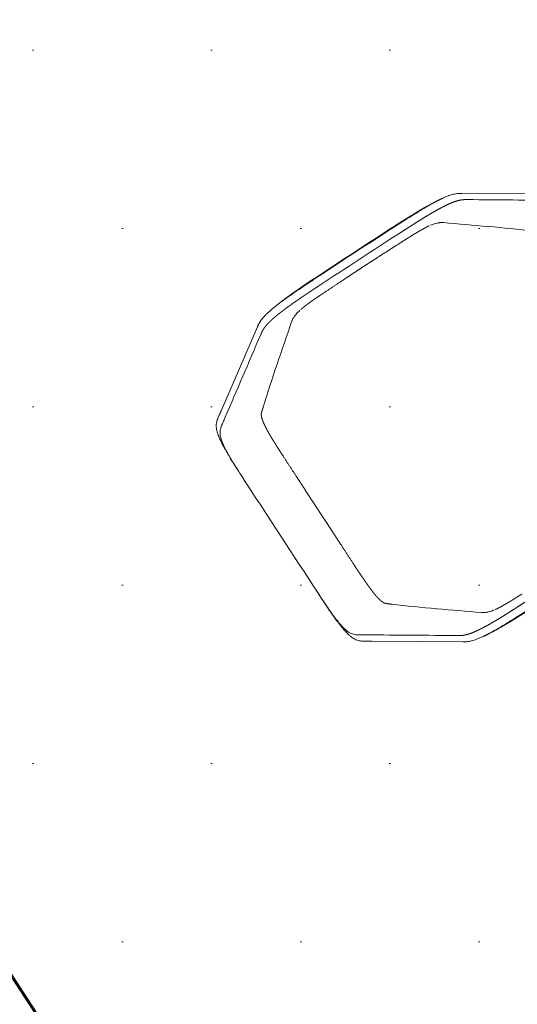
# Model space of a CAD drawing. Header units: metres. Extents: x 7480610 to 7484249, y 5635545 to 5637635.
# Tile 24 of 53: x 7480660.606 to 7480661.304, y 5637431.413 to 5637432.793. Entities that reach past the tile are written whole.
import ezdxf

# ---------------------------------------------------------------- set-up
doc = ezdxf.new("R2010")
doc.units = ezdxf.units.M
doc.header["$MEASUREMENT"] = 0
for name, color, linetype in [('_x-ref_mapa', 7, 'Continuous'), ('A_chodnik', 190, 'Continuous'), ('PFU-01 - Plan sytuacyjny Horn - x-ref architektura - 2024.12.04$0$A_chodnik', 190, 'Continuous'), ('PFU-01 - Plan sytuacyjny Horn - x-ref architektura - 2024.12.04$0$A_mała architektura', 140, 'Continuous')]:
    doc.layers.add(name, color=color, linetype=linetype)
doc.layers.add('dr_proj_wyp chodnik', color=40, linetype='Continuous', lineweight=20)
doc.layers.add('dr_wymiar', color=4, linetype='Continuous', lineweight=35)
doc.styles.add('WYMIARY', font='ROMANS.shx', dxfattribs={"width": 0.6})
doc.dimstyles.new('dr 1-500', dxfattribs={"dimscale": 5, "dimtxt": 0.2, "dimasz": 0.15, "dimexe": 0.1, "dimexo": 0.1, "dimgap": 0.05, "dimtad": 1, "dimzin": 12, "dimdsep": 46, "dimtxsty": 'WYMIARY', "dimcen": 0.15, "dimclre": 256, "dimaunit": 2, "dimadec": 3, "dimazin": 0, "dimtfac": 1, "dimtmove": 0, "dimatfit": 3, "dimfxl": 10, "dimtolj": 1, "dimtzin": 0, "dimarcsym": 0})

# ---------------------------------------------------------------- blocks, each defined once
blk = doc.blocks.new('*D5')
at = {"layer": 'Defpoints', "color": 0, "lineweight": 70, "transparency": 16777216}
for p in [(7480661.4084, 5637435.1599), (7480670.7242, 5637420.9396), (7480670.7264, 5637420.941)]:
    blk.add_point(p, dxfattribs=at)
at = {"layer": 'dr_wymiar', "lineweight": -2, "transparency": 16777216}
for p, q in [((7480660.9902, 5637434.8858), (7480660.988, 5637434.8844)), ((7480670.3082, 5637420.6669), (7480670.306, 5637420.6655))]:
    blk.add_line(p, q, dxfattribs=at)
at = {"layer": 'dr_wymiar', "color": 0, "lineweight": -2, "transparency": 16777216}
blk.add_line((7480661.8173, 5637434.5311), (7480670.3131, 5637421.5669), dxfattribs=at)
at = {"layer": 'dr_wymiar', "color": 0, "lineweight": 70, "transparency": 16777216}
for points in [[(7480661.9219, 5637434.5996), (7480661.7128, 5637434.4626), (7480661.4062, 5637435.1584)], [(7480670.4176, 5637421.6354), (7480670.2085, 5637421.4983), (7480670.7242, 5637420.9396)]]:
    blk.add_solid(points, dxfattribs=at)
at = {"layer": 'dr_wymiar', "color": 0, "transparency": 16777216, "insert": (7480666.6925, 5637428.4601), "char_height": 1, "attachment_point": 5, "rotation": 303.2377, "style": 'WYMIARY'}
blk.add_mtext('\\A1;17', dxfattribs=at)
blk = doc.blocks.new('PFU-01 - Plan sytuacyjny Horn - x-ref architektura - 2024.12.04$0$Stojak na rowery')
at = {"lineweight": 20}
for p, q in [((26.8, 470.6, -77.7), (132.8, 540.7, -77.7)), ((132.8, 540.7, -77.7), (132.8, 540.7, -77.7)), ((131.1, 529.3, -77.7), (131.1, 529.3, -77.7)), ((177.1, 520.7, -77.7), (177, 520.7, -77.7)), ((26.8, 470.6, -77.7), (26.8, 470.6, -77.7)), ((25, 458.8, -77.7), (25, 458.8, -77.7)), ((70, 435, -77.7), (70.1, 435.1, -77.7)), ((0, 366.8, -77.7), (0, 368.2, -77.7)), ((0, 241.8, -77.7), (0, 312.5, -77.7)), ((64, 241.8, -77.7), (64, 312.5, -77.7)), ((0, 187.5, -77.7), (0, 186.1, -77.7)), ((70, 119.2, -77.7), (70.1, 119.2, -77.7)), ((25, 95.5, -77.7), (25, 95.5, -77.7)), ((26.8, 83.7, -77.7), (132.8, 13.6, -77.7)), ((26.8, 83.7, -77.7), (26.8, 83.7, -77.7)), ((581.2, 83.7, -77.7), (475.2, 13.6, -77.7)), ((177.1, 33.6, -77.7), (177, 33.6, -77.7)), ((430.9, 33.6, -77.7), (431, 33.6, -77.7)), ((131.1, 25, -77.7), (131.1, 25, -77.7)), ((476.9, 25, -77.7), (476.9, 25, -77.7)), ((132.8, 13.6, -77.7), (132.8, 13.6, -77.7)), ((236.1, 12.5, -77.7), (236.1, 12.5, -77.7)), ((236.1, 1.1, -77.7), (236.1, 1.1, -77.7)), ((371.9, 12.5, -77.7), (371.9, 12.5, -77.7)), ((371.9, 1.1, -77.7), (371.9, 1.1, -77.7)), ((475.2, 13.6, -77.7), (475.2, 13.6, -77.7))]:
    blk.add_line(p, q, dxfattribs=at)
for centre, radius, start, end in [((-22128.4, 33903, -77.7), 40116, 303.52049, 303.70232), ((205.6, 466.8, -77.7), 61.7, 97.7461, 100.8475), ((-15282, 20234.8, -77.7), 25052.5, 307.95775, 308.10208), ((1724.6, -1549.6, -77.7), 2584.2, 128.1779, 129.5827), ((1724.6, 2103.9, -77.7), 2584.2, 230.4173, 231.8221), ((-1116.6, 2103.9, -77.7), 2584.2, 308.1779, 309.5827), ((-22127.5, -33347.4, -77.7), 40114.3, 56.29768, 56.47951), ((22736.4, -33348.8, -77.7), 40116, 123.52049, 123.70232), ((-15282, -19680.5, -77.7), 25052.5, 51.89792, 52.04225), ((15890, -19680.5, -77.7), 25052.5, 127.95775, 128.10208), ((205.6, 87.5, -77.7), 61.7, 259.1525, 262.2539), ((402.4, 87.5, -77.7), 61.7, 277.7461, 280.8475), ((304, 13920.8, -77.7), 13908.5, 269.72033, 270.27967), ((304, 12710.9, -77.7), 12710, 269.69397, 270.30603)]:
    blk.add_arc(centre, radius, start, end, dxfattribs=at)
at = {"lineweight": 20, "extrusion": (0, 0, -1)}
blk.add_arc((-304, 8658.4, 77.7), 8658.4, 269.55545, 270.44455, dxfattribs=at)
at = {"lineweight": 20}
for points, knots in [([(132.8, 540.7, -77.7), (133.2, 540.9, -77.7), (133.8, 541.3, -77.7), (134.9, 542.1, -77.7), (136.1, 542.8, -77.7), (137.5, 543.6, -77.7), (139.4, 544.6, -77.7), (141.9, 545.7, -77.7), (145.3, 546.9, -77.7), (149.1, 547.9, -77.7), (153.4, 548.9, -77.7), (158.3, 549.7, -77.7), (163.7, 550.4, -77.7), (169.8, 551.1, -77.7), (176.5, 551.6, -77.7), (184.1, 552.1, -77.7), (192.2, 552.4, -77.7), (201.1, 552.7, -77.7), (211.1, 552.9, -77.7), (220.3, 553, -77.7), (228.9, 553.1, -77.7), (233.6, 553.1, -77.7), (236.1, 553.1, -77.7)], [0, 0, 0, 0, 1.332406, 2.232796, 3.884311, 5.505356, 7.042955, 10.314606, 13.810056, 17.674547, 22.168236, 27.039187, 32.515989, 38.531911, 45.415734, 52.849938, 61.181947, 69.796857, 79.605854, 91.073375, 97.610253, 105.198207, 105.198207, 105.198207, 105.198207]), ([(194, 527.3, -77.7), (193, 527.1, -77.7), (191.1, 526.7, -77.7), (188.4, 526, -77.7), (185.9, 525.3, -77.7), (183.7, 524.5, -77.7), (181.8, 523.7, -77.7), (180.1, 522.8, -77.7), (178.6, 521.8, -77.7), (177.6, 521.1, -77.7), (177.1, 520.7, -77.7)], [0, 0, 0, 0, 3.04378, 5.854198, 8.431849, 10.764125, 12.814141, 14.681011, 16.434184, 18.417372, 18.417372, 18.417372, 18.417372]), ([(26.8, 470.6, -77.7), (26.3, 470.3, -77.7), (25.4, 469.7, -77.7), (24.1, 468.8, -77.7), (22.3, 467.7, -77.7), (20.5, 466.5, -77.7), (18.1, 465, -77.7), (15.8, 463.4, -77.7), (13.2, 461.3, -77.7), (10.8, 459, -77.7), (8.7, 456.4, -77.7), (7, 453.3, -77.7), (5.5, 449.7, -77.7), (4.5, 446.3, -77.7), (3.7, 443.2, -77.7), (3, 439.4, -77.7), (2.2, 434.1, -77.7), (1.6, 428.3, -77.7), (1.2, 423.1, -77.7), (0.8, 417.1, -77.7), (0.4, 408.8, -77.7), (0.2, 397.6, -77.7), (0, 383.9, -77.7), (0, 373.9, -77.7), (0, 368.2, -77.7)], [0, 0, 0, 0, 1.702016, 3.301906, 4.796607, 8.111506, 9.74608, 13.215252, 16.669808, 19.725564, 23.107631, 26.596111, 30.427024, 34.706117, 37.263525, 40.030538, 46.253669, 53.463375, 57.510835, 61.883068, 71.397763, 82.517512, 95.564014, 112.5043, 112.5043, 112.5043, 112.5043]), ([(0, 312.5, -77.7), (0, 328.6, -77.7), (0, 345.8, -77.7), (0, 366.3, -77.7), (0, 374.9, -77.7), (0.1, 385.6, -77.7), (0.2, 396.4, -77.7), (0.6, 406.2, -77.7), (1, 415.2, -77.7), (1.6, 421.9, -77.7), (2.2, 426.5, -77.7), (2.7, 429.7, -77.7), (3.2, 432.6, -77.7), (3.9, 435.2, -77.7), (4.5, 437.5, -77.7), (5.4, 440.3, -77.7), (6.8, 443.4, -77.7), (8.8, 446.6, -77.7), (11.1, 449.2, -77.7), (13.7, 451.4, -77.7), (16.1, 453, -77.7), (18.4, 454.5, -77.7), (20.2, 455.6, -77.7), (22.1, 456.8, -77.7), (23.3, 457.6, -77.7), (24.3, 458.3, -77.7), (24.9, 458.7, -77.7), (25, 458.8, -77.7)], [0, 0, 0, 0, 48.169918, 51.58869, 61.688977, 73.812511, 83.70556, 94.245123, 103.195469, 110.776267, 114.218901, 117.343482, 120.383621, 122.975446, 125.466602, 127.665532, 131.808027, 135.564936, 138.795382, 142.308293, 145.733372, 147.36682, 150.643805, 152.204291, 153.845108, 155.144056, 155.806289, 155.806289, 155.806289, 155.806289]), ([(0, 241.8, -77.7), (0, 225.7, -77.7), (0, 208.5, -77.7), (0, 188, -77.7), (0, 179.4, -77.7), (0.1, 168.7, -77.7), (0.2, 157.9, -77.7), (0.6, 148.1, -77.7), (1, 139.1, -77.7), (1.6, 132.4, -77.7), (2.2, 127.7, -77.7), (2.7, 124.6, -77.7), (3.2, 121.7, -77.7), (3.9, 119.1, -77.7), (4.5, 116.7, -77.7), (5.4, 113.9, -77.7), (6.8, 110.8, -77.7), (8.8, 107.7, -77.7), (11.1, 105.1, -77.7), (13.7, 102.9, -77.7), (16.1, 101.3, -77.7), (18.4, 99.8, -77.7), (20.2, 98.6, -77.7), (22.1, 97.5, -77.7), (23.3, 96.6, -77.7), (24.3, 96, -77.7), (24.9, 95.6, -77.7), (25, 95.5, -77.7)], [0, 0, 0, 0, 48.169918, 51.58869, 61.688977, 73.812511, 83.70556, 94.245123, 103.195469, 110.776267, 114.218901, 117.343482, 120.38362, 122.975446, 125.466602, 127.665532, 131.808027, 135.564936, 138.795382, 142.308293, 145.733372, 147.36682, 150.643805, 152.204291, 153.845108, 155.144056, 155.806289, 155.806289, 155.806289, 155.806289]), ([(26.8, 83.7, -77.7), (26.3, 84, -77.7), (25.4, 84.6, -77.7), (24.1, 85.4, -77.7), (22.3, 86.6, -77.7), (20.5, 87.8, -77.7), (18.1, 89.3, -77.7), (15.8, 90.9, -77.7), (13.2, 93, -77.7), (10.8, 95.3, -77.7), (8.7, 97.9, -77.7), (7, 101, -77.7), (5.5, 104.6, -77.7), (4.5, 108, -77.7), (3.7, 111.1, -77.7), (3, 114.9, -77.7), (2.2, 120.2, -77.7), (1.6, 126, -77.7), (1.2, 131.2, -77.7), (0.8, 137.2, -77.7), (0.4, 145.5, -77.7), (0.2, 156.7, -77.7), (0, 170.4, -77.7), (0, 180.4, -77.7), (0, 186.1, -77.7)], [0, 0, 0, 0, 1.702016, 3.301906, 4.796607, 8.111506, 9.74608, 13.215252, 16.669808, 19.725564, 23.107631, 26.596111, 30.427024, 34.706117, 37.263525, 40.030538, 46.253669, 53.463375, 57.510835, 61.883068, 71.397763, 82.517512, 95.564014, 112.5043, 112.5043, 112.5043, 112.5043]), ([(194, 26.9, -77.7), (193, 27.1, -77.7), (191.1, 27.6, -77.7), (188.4, 28.2, -77.7), (185.9, 29, -77.7), (183.7, 29.8, -77.7), (181.8, 30.6, -77.7), (180.1, 31.4, -77.7), (178.6, 32.4, -77.7), (177.6, 33.2, -77.7), (177.1, 33.6, -77.7)], [0, 0, 0, 0, 3.04378, 5.854198, 8.431849, 10.764125, 12.814141, 14.681011, 16.434184, 18.417372, 18.417372, 18.417372, 18.417372]), ([(414, 26.9, -77.7), (415, 27.1, -77.7), (416.9, 27.6, -77.7), (419.6, 28.2, -77.7), (422.1, 29, -77.7), (424.3, 29.8, -77.7), (426.2, 30.6, -77.7), (427.9, 31.4, -77.7), (429.4, 32.4, -77.7), (430.4, 33.2, -77.7), (430.9, 33.6, -77.7)], [0, 0, 0, 0, 3.04378, 5.854198, 8.431849, 10.764125, 12.814141, 14.681011, 16.434184, 18.417372, 18.417372, 18.417372, 18.417372]), ([(236.1, 1.1, -77.7), (233.6, 1.1, -77.7), (228.9, 1.2, -77.7), (220.3, 1.2, -77.7), (211.1, 1.4, -77.7), (201.1, 1.6, -77.7), (192.2, 1.8, -77.7), (184.1, 2.2, -77.7), (176.5, 2.7, -77.7), (169.8, 3.2, -77.7), (163.7, 3.8, -77.7), (158.3, 4.6, -77.7), (153.4, 5.4, -77.7), (149.1, 6.3, -77.7), (145.3, 7.4, -77.7), (141.9, 8.6, -77.7), (139.4, 9.7, -77.7), (137.5, 10.7, -77.7), (136.1, 11.5, -77.7), (134.9, 12.2, -77.7), (133.8, 12.9, -77.7), (133.2, 13.3, -77.7), (132.8, 13.6, -77.7)], [0, 0, 0, 0, 7.587955, 14.124832, 25.592353, 35.401351, 44.01626, 52.348269, 59.782473, 66.666296, 72.682218, 78.15902, 83.029971, 87.52366, 91.388151, 94.883601, 98.155252, 99.692852, 101.313897, 102.965411, 103.865801, 105.198207, 105.198207, 105.198207, 105.198207]), ([(475.2, 13.6, -77.7), (474.8, 13.3, -77.7), (474.2, 12.9, -77.7), (473.1, 12.2, -77.7), (471.9, 11.5, -77.7), (470.5, 10.7, -77.7), (468.6, 9.7, -77.7), (466.1, 8.6, -77.7), (462.7, 7.4, -77.7), (458.9, 6.3, -77.7), (454.6, 5.4, -77.7), (449.7, 4.6, -77.7), (444.3, 3.8, -77.7), (438.2, 3.2, -77.7), (431.5, 2.7, -77.7), (423.9, 2.2, -77.7), (415.8, 1.8, -77.7), (406.9, 1.6, -77.7), (396.9, 1.4, -77.7), (387.7, 1.2, -77.7), (379.1, 1.2, -77.7), (374.4, 1.1, -77.7), (371.9, 1.1, -77.7)], [0, 0, 0, 0, 1.332407, 2.232796, 3.884311, 5.505356, 7.042955, 10.314606, 13.810056, 17.674547, 22.168236, 27.039187, 32.515989, 38.531911, 45.415734, 52.849938, 61.181947, 69.796857, 79.605854, 91.073375, 97.610252, 105.198207, 105.198207, 105.198207, 105.198207])]:
    blk.add_open_spline(points, degree=3, knots=knots, dxfattribs=at)
for points, weights, degree, knots in [([(160.3, 550, -77.7), (164.4, 550.6, -77.7), (168.6, 551, -77.7), (171.6, 551.3, -77.7), (174.6, 551.6, -77.7), (180.8, 552.2, -77.7), (187, 552.5, -77.7), (190.2, 552.7, -77.7), (193.3, 552.9, -77.7), (199.6, 553.2, -77.7), (205.9, 553.4, -77.7), (212.1, 553.6, -77.7), (218.4, 553.7, -77.7), (218.6, 553.7, -77.7), (218.9, 553.7, -77.7), (227.9, 553.9, -77.7), (236.8, 554, -77.7)], [1, 0.999878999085, 1, 0.999957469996, 1, 0.999891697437, 1, 0.999983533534, 1, 0.999961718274, 1, 0.999983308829, 1, 1, 1, 0.999989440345, 1], 2, [0, 0, 0, 8.417077, 8.417077, 14.444267, 14.444267, 26.865813, 26.865813, 33.167809, 33.167809, 45.774738, 45.774738, 58.262313, 58.262313, 58.780964, 58.780964, 76.709899, 76.709899, 76.709899]), ([(236.1, 541.8, -77.7), (229.2, 541.7, -77.7), (222.3, 541.7, -77.7), (220, 541.7, -77.7), (217.7, 541.7, -77.7), (213.2, 541.6, -77.7), (208.6, 541.5, -77.7), (204.1, 541.4, -77.7), (199.6, 541.4, -77.7), (195.1, 541.2, -77.7), (190.7, 541.1, -77.7), (188.5, 541, -77.7), (186.4, 540.9, -77.7), (182.2, 540.7, -77.7), (178, 540.5, -77.7), (174.1, 540.2, -77.7), (170.3, 539.9, -77.7), (166.8, 539.6, -77.7), (163.3, 539.2, -77.7), (161.7, 539, -77.7), (160.1, 538.8, -77.7), (158.7, 538.6, -77.7), (157.2, 538.4, -77.7), (155.9, 538.2, -77.7), (154.5, 538, -77.7), (152.1, 537.6, -77.7), (149.8, 537.1, -77.7), (147.8, 536.6, -77.7), (145.8, 536.1, -77.7), (145.4, 536, -77.7), (144.9, 535.9, -77.7), (144.2, 535.6, -77.7), (143.5, 535.4, -77.7), (143, 535.3, -77.7), (142.5, 535.1, -77.7), (142.1, 535, -77.7), (141.8, 534.8, -77.7), (141.4, 534.7, -77.7), (141.1, 534.6, -77.7), (140.6, 534.4, -77.7), (140.2, 534.2, -77.7), (139.6, 534, -77.7), (139.1, 533.8, -77.7), (138.8, 533.7, -77.7), (138.5, 533.5, -77.7), (138, 533.3, -77.7), (137.4, 533, -77.7), (136.9, 532.7, -77.7), (136.3, 532.5, -77.7), (135.9, 532.2, -77.7), (135.4, 531.9, -77.7), (134.9, 531.7, -77.7), (134.4, 531.4, -77.7), (134, 531.1, -77.7), (133.6, 530.9, -77.7), (132.7, 530.3, -77.7), (131.9, 529.8, -77.7), (131.5, 529.5, -77.7), (131.1, 529.3, -77.7)], [1, 1, 1, 0.999999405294, 1, 1, 1, 1, 1, 0.999982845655, 1, 0.999993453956, 1, 0.99996057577, 1, 0.999933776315, 1, 0.999894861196, 1, 0.999964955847, 1, 1, 1, 0.999948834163, 1, 0.999737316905, 1, 0.999651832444, 1, 1, 1, 1, 1, 1, 1, 1, 1, 1, 1, 1, 1, 1, 1, 1, 1, 1, 1, 1, 1, 1, 1, 1, 1, 0.999946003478, 1, 1, 1, 1, 1], 2, [0, 0, 0, 13.767122, 13.767122, 18.351869, 18.351869, 27.487463, 27.487463, 36.53623, 36.53623, 45.412227, 45.412227, 49.744737, 49.744737, 58.09609, 58.09609, 65.865662, 65.865662, 72.873049, 72.873049, 76.053964, 76.053964, 79.011092, 79.011092, 81.746691, 81.746691, 86.586327, 86.586327, 90.671512, 90.671512, 91.570336, 91.570336, 93.058675, 93.058675, 94.125342, 94.125342, 94.890913, 94.890913, 95.656483, 95.656483, 96.606004, 96.606004, 97.739099, 97.739099, 98.4011, 98.4011, 99.642252, 99.642252, 100.812139, 100.812139, 101.925395, 101.925395, 102.991343, 102.991343, 104.017543, 104.017543, 105.99868, 105.99868, 106.932046, 106.932046, 106.932046]), ([(238.8, 529.8, -77.7), (237.1, 529.8, -77.7), (235.4, 529.8, -77.7), (233.7, 529.8, -77.7), (232, 529.7, -77.7), (230.3, 529.7, -77.7), (228.6, 529.7, -77.7), (227, 529.7, -77.7), (225.3, 529.6, -77.7), (223.6, 529.6, -77.7), (222, 529.6, -77.7), (220.3, 529.5, -77.7), (218.7, 529.5, -77.7), (217.1, 529.4, -77.7), (215.5, 529.3, -77.7), (214, 529.3, -77.7), (212.4, 529.2, -77.7), (210.9, 529.1, -77.7), (209.4, 529, -77.7), (208, 528.9, -77.7), (206.6, 528.8, -77.7), (205.2, 528.7, -77.7), (203.9, 528.6, -77.7), (202.7, 528.5, -77.7), (201.5, 528.4, -77.7), (200.3, 528.3, -77.7), (199.2, 528.1, -77.7), (198.3, 528, -77.7), (197.3, 527.9, -77.7)], [1, 0.999998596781, 1, 0.999999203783, 1, 0.999998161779, 1, 0.999996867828, 1, 0.999995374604, 1, 0.999993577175, 1, 1, 1, 1, 1, 0.99998559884, 1, 0.999981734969, 1, 0.999976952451, 1, 0.999971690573, 1, 0.999965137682, 1, 1, 1], 2, [0, 0, 0, 3.401982, 3.401982, 6.796693, 6.796693, 10.172096, 10.172096, 13.522485, 13.522485, 16.837392, 16.837392, 20.102801, 20.102801, 23.304268, 23.304268, 26.4112, 26.4112, 29.405527, 29.405527, 32.257599, 32.257599, 34.934006, 34.934006, 37.403247, 37.403247, 39.627528, 39.627528, 41.570191, 41.570191, 41.570191]), ([(70.1, 435.1, -77.7), (70.1, 435.1, -77.7), (70.2, 435.2, -77.7), (70.4, 435.4, -77.7), (70.6, 435.6, -77.7), (70.7, 435.7, -77.7), (70.8, 435.8, -77.7), (70.9, 436, -77.7), (71.1, 436.1, -77.7), (71.2, 436.2, -77.7), (71.4, 436.3, -77.7), (71.4, 436.4, -77.7), (71.5, 436.4, -77.7), (71.6, 436.5, -77.7), (71.7, 436.6, -77.7), (72.7, 437.6, -77.7), (73.8, 438.5, -77.7), (74.1, 438.7, -77.7), (74.4, 438.9, -77.7), (74.6, 439.2, -77.7), (74.9, 439.4, -77.7), (75.8, 440.1, -77.7), (76.7, 440.9, -77.7), (76.9, 441.1, -77.7), (77.1, 441.2, -77.7), (77.6, 441.6, -77.7), (78.1, 442.1, -77.7), (78.1, 442.1, -77.7), (78.1, 442.1, -77.7)], [1, 1, 1, 1, 1, 0.999972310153, 1, 0.999977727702, 1, 0.999982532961, 1, 1, 1, 1, 1, 0.99988294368, 1, 1, 1, 1, 1, 1, 1, 1, 1, 1, 1, 1, 1], 2, [0, 0, 0, 0.104707, 0.104707, 0.7325, 0.7325, 1.035555, 1.035555, 1.38486, 1.38486, 1.779445, 1.779445, 1.919882, 1.919882, 2.217892, 2.217892, 5.050706, 5.050706, 5.73801, 5.73801, 6.461765, 6.461765, 8.786843, 8.786843, 9.300093, 9.300093, 10.633862, 10.633862, 10.633867, 10.633867, 10.633867]), ([(70.2, 435.2, -77.7), (69.7, 434.4, -77.7), (69.4, 433.5, -77.7), (68.9, 432.4, -77.7), (68.5, 431.2, -77.7), (68, 430, -77.7), (67.7, 428.7, -77.7), (67.4, 427.5, -77.7), (67.1, 426.2, -77.7), (66.9, 425.5, -77.7), (66.8, 424.7, -77.7), (66.5, 423.1, -77.7), (66.2, 421.5, -77.7), (66.1, 420.6, -77.7), (66, 419.7, -77.7), (65.8, 418.7, -77.7), (65.7, 417.7, -77.7), (65.6, 416.7, -77.7), (65.5, 415.7, -77.7), (65.3, 413.4, -77.7), (65.1, 411.2, -77.7), (64.9, 408.8, -77.7), (64.8, 406.3, -77.7), (64.7, 405.1, -77.7), (64.6, 403.8, -77.7), (64.5, 400.6, -77.7), (64.4, 397.5, -77.7), (64.3, 393.7, -77.7), (64.2, 389.9, -77.7), (64.2, 388.8, -77.7), (64.1, 387.8, -77.7), (64.1, 386.9, -77.7), (64.1, 386, -77.7), (64.1, 382.1, -77.7), (64, 378.2, -77.7), (64, 374.4, -77.7), (64, 370.5, -77.7), (64, 353.4, -77.7), (64, 336.3, -77.7), (64, 336, -77.7), (64, 335.7, -77.7), (64, 324.1, -77.7), (64, 312.5, -77.7)], [1, 0.999258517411, 1, 0.999153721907, 1, 0.999462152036, 1, 0.999678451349, 1, 0.999934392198, 1, 0.99979088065, 1, 0.999959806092, 1, 1, 1, 0.999972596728, 1, 0.999919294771, 1, 0.999950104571, 1, 0.999991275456, 1, 0.999967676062, 1, 0.999977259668, 1, 0.999999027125, 1, 0.999999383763, 1, 1, 1, 1, 1, 1, 1, 1, 1, 1, 1], 2, [0, 0, 0, 1.854979, 1.854979, 4.311538, 4.311538, 6.8963, 6.8963, 9.541358, 9.541358, 11.020921, 11.020921, 14.326733, 14.326733, 16.161, 16.161, 18.117386, 18.117386, 20.193224, 20.193224, 24.680677, 24.680677, 29.540788, 29.540788, 32.0796, 32.0796, 38.402821, 38.402821, 46.023352, 46.023352, 48.070682, 48.070682, 49.881882, 49.881882, 57.638791, 57.638791, 65.409398, 65.409398, 99.542969, 99.542969, 100.229606, 100.229606, 123.388665, 123.388665, 123.388665]), ([(70.2, 119.1, -77.7), (69.7, 119.9, -77.7), (69.4, 120.8, -77.7), (68.9, 121.9, -77.7), (68.5, 123.1, -77.7), (68, 124.3, -77.7), (67.7, 125.5, -77.7), (67.4, 126.8, -77.7), (67.1, 128.1, -77.7), (66.9, 128.8, -77.7), (66.8, 129.5, -77.7), (66.5, 131.2, -77.7), (66.2, 132.8, -77.7), (66.1, 133.7, -77.7), (66, 134.6, -77.7), (65.8, 135.6, -77.7), (65.7, 136.6, -77.7), (65.6, 137.6, -77.7), (65.5, 138.6, -77.7), (65.3, 140.9, -77.7), (65.1, 143.1, -77.7), (64.9, 145.5, -77.7), (64.8, 147.9, -77.7), (64.7, 149.2, -77.7), (64.6, 150.5, -77.7), (64.5, 153.6, -77.7), (64.4, 156.8, -77.7), (64.3, 160.6, -77.7), (64.2, 164.4, -77.7), (64.2, 165.4, -77.7), (64.1, 166.5, -77.7), (64.1, 167.4, -77.7), (64.1, 168.3, -77.7), (64.1, 172.2, -77.7), (64, 176, -77.7), (64, 179.9, -77.7), (64, 183.8, -77.7), (64, 200.9, -77.7), (64, 217.9, -77.7), (64, 218.3, -77.7), (64, 218.6, -77.7), (64, 230.2, -77.7), (64, 241.8, -77.7)], [1, 0.999258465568, 1, 0.999153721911, 1, 0.999462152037, 1, 0.999678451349, 1, 0.999934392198, 1, 0.99979088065, 1, 0.999959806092, 1, 1, 1, 0.999972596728, 1, 0.999919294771, 1, 0.999950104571, 1, 0.999991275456, 1, 0.999967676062, 1, 0.999977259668, 1, 0.999999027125, 1, 0.999999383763, 1, 1, 1, 1, 1, 1, 1, 1, 1, 1, 1], 2, [0, 0, 0, 1.855039, 1.855039, 4.311598, 4.311598, 6.896361, 6.896361, 9.541419, 9.541419, 11.020981, 11.020981, 14.326794, 14.326794, 16.16106, 16.16106, 18.117446, 18.117446, 20.193284, 20.193284, 24.680737, 24.680737, 29.540848, 29.540848, 32.079661, 32.079661, 38.402882, 38.402882, 46.023412, 46.023412, 48.070743, 48.070743, 49.881942, 49.881942, 57.638851, 57.638851, 65.409459, 65.409459, 99.543029, 99.543029, 100.229666, 100.229666, 123.388726, 123.388726, 123.388726]), ([(70.1, 119.2, -77.7), (70.1, 119.1, -77.7), (70.2, 119.1, -77.7), (70.2, 119, -77.7), (70.3, 119, -77.7), (70.3, 118.9, -77.7), (70.4, 118.8, -77.7), (70.5, 118.7, -77.7), (70.6, 118.7, -77.7), (70.7, 118.5, -77.7), (70.8, 118.4, -77.7), (70.9, 118.3, -77.7), (71.1, 118.2, -77.7), (71.2, 118.1, -77.7), (71.4, 117.9, -77.7), (71.4, 117.9, -77.7), (71.5, 117.8, -77.7), (71.7, 117.6, -77.7), (72, 117.3, -77.7), (72.2, 117.1, -77.7), (72.4, 117, -77.7), (72.6, 116.8, -77.7), (72.9, 116.6, -77.7), (74.8, 115, -77.7), (76.7, 113.4, -77.7), (76.9, 113.2, -77.7), (77.1, 113.1, -77.7), (77.6, 112.6, -77.7), (78.1, 112.2, -77.7)], [1, 1, 1, 0.999949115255, 1, 0.999954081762, 1, 0.999961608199, 1, 0.999968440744, 1, 0.999974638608, 1, 0.999980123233, 1, 1, 1, 1, 1, 0.999992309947, 1, 0.999994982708, 1, 1, 1, 1, 1, 1, 1], 2, [0, 0, 0, 0.104707, 0.104707, 0.2621, 0.2621, 0.477336, 0.477336, 0.732578, 0.732578, 1.035634, 1.035634, 1.384939, 1.384939, 1.779524, 1.779524, 1.919961, 1.919961, 2.699552, 2.699552, 3.224387, 3.224387, 3.791341, 3.791341, 8.786897, 8.786897, 9.300146, 9.300146, 10.599853, 10.599853, 10.599853]), ([(131.1, 25, -77.7), (131.4, 24.8, -77.7), (131.6, 24.6, -77.7), (131.9, 24.5, -77.7), (132.2, 24.3, -77.7), (132.5, 24.1, -77.7), (132.7, 23.9, -77.7), (132.8, 23.9, -77.7), (132.9, 23.8, -77.7), (133, 23.7, -77.7), (133.2, 23.6, -77.7), (133.4, 23.5, -77.7), (133.6, 23.4, -77.7), (133.9, 23.2, -77.7), (134.2, 23, -77.7), (134.4, 22.9, -77.7), (134.7, 22.7, -77.7), (134.9, 22.6, -77.7), (135.1, 22.5, -77.7), (135.2, 22.4, -77.7), (135.3, 22.4, -77.7), (135.4, 22.3, -77.7), (135.7, 22.1, -77.7), (136, 22, -77.7), (136.3, 21.8, -77.7), (136.7, 21.6, -77.7), (137, 21.4, -77.7), (137.4, 21.3, -77.7), (137.4, 21.3, -77.7), (137.4, 21.3, -77.7), (137.4, 21.3, -77.7), (137.8, 21.1, -77.7), (138.1, 20.9, -77.7), (138.5, 20.7, -77.7), (138.9, 20.6, -77.7), (139.3, 20.4, -77.7), (139.7, 20.2, -77.7), (139.9, 20.2, -77.7), (140, 20.1, -77.7), (140.2, 20, -77.7), (140.5, 19.9, -77.7), (140.8, 19.8, -77.7), (141.1, 19.7, -77.7), (141.5, 19.5, -77.7), (142, 19.3, -77.7), (142.5, 19.2, -77.7), (142.8, 19.1, -77.7), (143.2, 19, -77.7), (143.5, 18.9, -77.7), (143.7, 18.8, -77.7), (143.9, 18.7, -77.7), (144.1, 18.7, -77.7), (144.6, 18.5, -77.7), (145.2, 18.3, -77.7), (145.8, 18.2, -77.7), (146.4, 18, -77.7), (147, 17.9, -77.7), (147.6, 17.7, -77.7), (147.6, 17.7, -77.7), (147.7, 17.7, -77.7), (147.7, 17.7, -77.7), (148.4, 17.5, -77.7), (149.1, 17.4, -77.7), (149.8, 17.2, -77.7), (150.5, 17, -77.7), (151.3, 16.9, -77.7), (152, 16.7, -77.7), (152.2, 16.7, -77.7), (152.5, 16.7, -77.7), (152.7, 16.6, -77.7), (153.3, 16.5, -77.7), (153.9, 16.4, -77.7), (154.5, 16.3, -77.7), (155.4, 16.1, -77.7), (156.3, 16, -77.7), (157.2, 15.8, -77.7), (157.8, 15.8, -77.7), (158.3, 15.7, -77.7), (158.8, 15.6, -77.7), (159.3, 15.6, -77.7), (159.7, 15.5, -77.7), (160.1, 15.4, -77.7), (161.2, 15.3, -77.7), (162.2, 15.2, -77.7), (163.3, 15.1, -77.7), (164.3, 14.9, -77.7), (165.2, 14.8, -77.7), (166.2, 14.7, -77.7), (166.4, 14.7, -77.7), (166.5, 14.7, -77.7), (166.7, 14.7, -77.7), (167.9, 14.6, -77.7), (169.1, 14.5, -77.7), (170.3, 14.4, -77.7), (171.5, 14.3, -77.7), (172.8, 14.2, -77.7), (174.1, 14.1, -77.7), (174.3, 14.1, -77.7), (174.5, 14, -77.7), (174.7, 14, -77.7), (175.8, 13.9, -77.7), (176.9, 13.9, -77.7), (178, 13.8, -77.7), (179.4, 13.7, -77.7), (180.8, 13.6, -77.7), (182.1, 13.6, -77.7), (182.8, 13.5, -77.7), (183.4, 13.5, -77.7), (184, 13.5, -77.7), (184.8, 13.4, -77.7), (185.6, 13.4, -77.7), (186.4, 13.4, -77.7), (187.8, 13.3, -77.7), (189.2, 13.2, -77.7), (190.7, 13.2, -77.7), (191.8, 13.1, -77.7), (192.9, 13.1, -77.7), (194, 13.1, -77.7), (194.4, 13.1, -77.7), (194.7, 13.1, -77.7), (195.1, 13, -77.7), (196.6, 13, -77.7), (198.1, 13, -77.7), (199.6, 12.9, -77.7), (201.1, 12.9, -77.7), (202.6, 12.8, -77.7), (204.1, 12.8, -77.7), (204.2, 12.8, -77.7), (204.2, 12.8, -77.7), (204.3, 12.8, -77.7), (205.7, 12.8, -77.7), (207.2, 12.8, -77.7), (208.6, 12.7, -77.7), (210.1, 12.7, -77.7), (211.7, 12.7, -77.7), (213.2, 12.7, -77.7), (213.7, 12.7, -77.7), (214.3, 12.7, -77.7), (214.8, 12.6, -77.7), (215.8, 12.6, -77.7), (216.8, 12.6, -77.7), (217.7, 12.6, -77.7), (219.3, 12.6, -77.7), (220.8, 12.6, -77.7), (222.3, 12.6, -77.7), (223.4, 12.6, -77.7), (224.4, 12.6, -77.7), (225.4, 12.6, -77.7), (225.9, 12.5, -77.7), (226.4, 12.5, -77.7), (226.9, 12.5, -77.7), (228.5, 12.5, -77.7), (230, 12.5, -77.7), (231.5, 12.5, -77.7), (233, 12.5, -77.7), (234.6, 12.5, -77.7), (236.1, 12.5, -77.7)], [1, 0.999996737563, 0.999996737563, 1, 0.999993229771, 0.999993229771, 1, 1, 1, 1, 0.999991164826, 0.999991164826, 1, 0.999964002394, 0.999964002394, 1, 0.999976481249, 0.999976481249, 1, 1, 1, 1, 0.999935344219, 0.999935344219, 1, 0.999924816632, 0.999924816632, 1, 1, 1, 1, 0.999919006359, 0.999919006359, 1, 0.999912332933, 0.999912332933, 1, 0.999990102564, 0.999990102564, 1, 0.999963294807, 0.999963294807, 1, 0.999918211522, 0.999918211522, 1, 0.999967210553, 0.999967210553, 1, 0.999991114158, 0.999991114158, 1, 0.999930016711, 0.999930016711, 1, 0.999942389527, 0.999942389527, 1, 1, 1, 1, 0.99994566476, 0.99994566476, 1, 0.999952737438, 0.999952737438, 1, 0.999996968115, 0.999996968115, 1, 0.999978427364, 0.999978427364, 1, 0.999965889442, 0.999965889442, 1, 0.99999034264, 0.99999034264, 1, 0.999994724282, 0.999994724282, 1, 0.999976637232, 0.999976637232, 1, 0.999985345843, 0.999985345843, 1, 1, 1, 1, 0.999984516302, 0.999984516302, 1, 0.999987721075, 0.999987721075, 1, 1, 1, 1, 0.999993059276, 0.999993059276, 1, 0.999992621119, 0.999992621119, 1, 0.999998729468, 0.999998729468, 1, 0.999998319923, 0.999998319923, 1, 0.999995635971, 0.999995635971, 1, 0.999998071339, 0.999998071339, 1, 1, 1, 1, 0.999997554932, 0.999997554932, 1, 0.999998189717, 0.999998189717, 1, 1, 1, 1, 0.999998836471, 0.999998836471, 1, 0.999999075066, 0.999999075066, 1, 1, 1, 1, 0.99999976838, 0.99999976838, 1, 0.999999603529, 0.999999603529, 1, 0.999999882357, 0.999999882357, 1, 1, 1, 1, 0.999999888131, 0.999999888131, 1, 1, 1, 1], 3, [0, 0, 0, 0, 0.933368, 0.933368, 0.933368, 1.915034, 1.915034, 1.915034, 3.590098, 3.590098, 3.590098, 4.227552, 4.227552, 4.227552, 5.253752, 5.253752, 5.253752, 5.98138, 5.98138, 5.98138, 7.419399, 7.419399, 7.419399, 8.532691, 8.532691, 8.532691, 9.702623, 9.702623, 9.702623, 9.803019, 9.803019, 9.803019, 11.017866, 11.017866, 11.017866, 12.341882, 12.341882, 12.341882, 12.813003, 12.813003, 12.813003, 13.762542, 13.762542, 13.762542, 15.293699, 15.293699, 15.293699, 16.360383, 16.360383, 16.360383, 16.949929, 16.949929, 16.949929, 18.747593, 18.747593, 18.747593, 20.622319, 20.622319, 20.622319, 20.805079, 20.805079, 20.805079, 22.934342, 22.934342, 22.934342, 25.252553, 25.252553, 25.252553, 25.899197, 25.899197, 25.899197, 27.77398, 27.77398, 27.77398, 30.509579, 30.509579, 30.509579, 32.148352, 32.148352, 32.148352, 33.46675, 33.46675, 33.46675, 36.647665, 36.647665, 36.647665, 39.553114, 39.553114, 39.553114, 40.20061, 40.20061, 40.20061, 43.808836, 43.808836, 43.808836, 47.60827, 47.60827, 47.60827, 48.308038, 48.308038, 48.308038, 51.681992, 51.681992, 51.681992, 55.797895, 55.797895, 55.797895, 57.688056, 57.688056, 57.688056, 60.033344, 60.033344, 60.033344, 64.365855, 64.365855, 64.365855, 67.656858, 67.656858, 67.656858, 68.814178, 68.814178, 68.814178, 73.280258, 73.280258, 73.280258, 77.789745, 77.789745, 77.789745, 78.035705, 78.035705, 78.035705, 82.33241, 82.33241, 82.33241, 86.892993, 86.892993, 86.892993, 88.566231, 88.566231, 88.566231, 91.475931, 91.475931, 91.475931, 96.060678, 96.060678, 96.060678, 99.175733, 99.175733, 99.175733, 100.653101, 100.653101, 100.653101, 105.248347, 105.248347, 105.248347, 109.831534, 109.831534, 109.831534, 109.831534]), ([(197.3, 26.4, -77.7), (198, 26.3, -77.7), (198.7, 26.2, -77.7), (199, 26.2, -77.7), (199.2, 26.2, -77.7), (200.3, 26, -77.7), (201.5, 25.9, -77.7), (202.7, 25.8, -77.7), (203.9, 25.7, -77.7), (205.2, 25.6, -77.7), (206.6, 25.5, -77.7), (208, 25.4, -77.7), (209.4, 25.3, -77.7), (210.9, 25.2, -77.7), (212.4, 25.1, -77.7), (214, 25, -77.7), (215.5, 24.9, -77.7), (217.1, 24.9, -77.7), (218.7, 24.8, -77.7), (220.3, 24.8, -77.7), (222, 24.7, -77.7), (223.6, 24.7, -77.7), (225.3, 24.6, -77.7), (227, 24.6, -77.7), (228.6, 24.6, -77.7), (230.3, 24.6, -77.7), (232, 24.5, -77.7), (233.7, 24.5, -77.7), (235.4, 24.5, -77.7), (237.1, 24.5, -77.7), (238.8, 24.5, -77.7)], [1, 1, 1, 1, 1, 0.999965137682, 1, 0.999971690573, 1, 0.999976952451, 1, 0.999981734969, 1, 0.99998559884, 1, 1, 1, 1, 1, 0.999993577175, 1, 0.999995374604, 1, 0.999996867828, 1, 0.999998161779, 1, 0.999999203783, 1, 1, 1], 2, [0, 0, 0, 1.433167, 1.433167, 1.942678, 1.942678, 4.166959, 4.166959, 6.6362, 6.6362, 9.312607, 9.312607, 12.164679, 12.164679, 15.159006, 15.159006, 18.265938, 18.265938, 21.467405, 21.467405, 24.732814, 24.732814, 28.047722, 28.047722, 31.39811, 31.39811, 34.773514, 34.773514, 38.168224, 38.168224, 41.570205, 41.570205, 41.570205]), ([(238.8, 24.5, -77.7), (255.1, 24.3, -77.7), (271.4, 24.2, -77.7), (275.4, 24.1, -77.7), (279.5, 24.1, -77.7), (291.8, 24, -77.7), (304, 24, -77.7), (316.2, 24.1, -77.7), (328.5, 24.1, -77.7), (348.8, 24.2, -77.7), (369.2, 24.5, -77.7)], [1, 0.999994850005, 1, 1, 1, 0.999997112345, 1, 1, 1, 0.999991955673, 1], 2, [0, 0, 0, 32.557485, 32.557485, 40.711211, 40.711211, 65.188071, 65.188071, 89.664889, 89.664889, 130.376119, 130.376119, 130.376119]), ([(369.2, 24.5, -77.7), (370.9, 24.5, -77.7), (372.6, 24.5, -77.7), (374.3, 24.5, -77.7), (376, 24.5, -77.7), (377.7, 24.6, -77.7), (379.4, 24.6, -77.7), (381, 24.6, -77.7), (382.7, 24.6, -77.7), (384.4, 24.7, -77.7), (386, 24.7, -77.7), (387.7, 24.8, -77.7), (389.3, 24.8, -77.7), (390.9, 24.9, -77.7), (392.5, 24.9, -77.7), (394, 25, -77.7), (395.6, 25.1, -77.7), (397.1, 25.2, -77.7), (398.6, 25.3, -77.7), (400, 25.4, -77.7), (401.4, 25.5, -77.7), (402.8, 25.6, -77.7), (404.1, 25.7, -77.7), (405.3, 25.8, -77.7), (406.5, 25.9, -77.7), (407.7, 26, -77.7), (408.8, 26.2, -77.7), (409.7, 26.3, -77.7), (410.7, 26.4, -77.7)], [1, 0.999998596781, 1, 0.999999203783, 1, 0.999998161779, 1, 0.999996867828, 1, 0.999995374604, 1, 0.999993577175, 1, 1, 1, 1, 1, 0.99998559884, 1, 0.999981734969, 1, 0.999976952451, 1, 0.999971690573, 1, 0.999965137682, 1, 1, 1], 2, [0, 0, 0, 3.401982, 3.401982, 6.796693, 6.796693, 10.172096, 10.172096, 13.522485, 13.522485, 16.837392, 16.837392, 20.102801, 20.102801, 23.304268, 23.304268, 26.4112, 26.4112, 29.405527, 29.405527, 32.257599, 32.257599, 34.934006, 34.934006, 37.403247, 37.403247, 39.627528, 39.627528, 41.570191, 41.570191, 41.570191]), ([(371.9, 12.5, -77.7), (378.8, 12.5, -77.7), (385.7, 12.6, -77.7), (388, 12.6, -77.7), (390.3, 12.6, -77.7), (394.8, 12.7, -77.7), (399.4, 12.7, -77.7), (403.9, 12.8, -77.7), (408.4, 12.9, -77.7), (412.9, 13, -77.7), (417.3, 13.2, -77.7), (419.5, 13.3, -77.7), (421.6, 13.4, -77.7), (425.8, 13.5, -77.7), (430, 13.8, -77.7), (433.9, 14, -77.7), (437.7, 14.4, -77.7), (441.2, 14.7, -77.7), (444.7, 15.1, -77.7), (446.3, 15.2, -77.7), (447.9, 15.4, -77.7), (449.3, 15.6, -77.7), (450.8, 15.8, -77.7), (452.1, 16.1, -77.7), (453.5, 16.3, -77.7), (455.9, 16.7, -77.7), (458.2, 17.2, -77.7), (460.2, 17.6, -77.7), (462.2, 18.2, -77.7), (462.6, 18.3, -77.7), (463.1, 18.4, -77.7), (463.8, 18.6, -77.7), (464.5, 18.9, -77.7), (465, 19, -77.7), (465.5, 19.2, -77.7), (465.9, 19.3, -77.7), (466.2, 19.4, -77.7), (466.6, 19.6, -77.7), (466.9, 19.7, -77.7), (467.4, 19.9, -77.7), (467.8, 20, -77.7), (468.4, 20.3, -77.7), (468.9, 20.5, -77.7), (469.2, 20.6, -77.7), (469.5, 20.7, -77.7), (470, 21, -77.7), (470.6, 21.3, -77.7), (471.1, 21.5, -77.7), (471.7, 21.8, -77.7), (472.1, 22.1, -77.7), (472.6, 22.3, -77.7), (473.1, 22.6, -77.7), (473.6, 22.9, -77.7), (474, 23.1, -77.7), (474.4, 23.4, -77.7), (475.3, 23.9, -77.7), (476.1, 24.5, -77.7), (476.5, 24.7, -77.7), (476.9, 25, -77.7)], [1, 1, 1, 0.999999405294, 1, 1, 1, 1, 1, 0.999982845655, 1, 0.999993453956, 1, 0.99996057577, 1, 0.999933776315, 1, 0.999894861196, 1, 0.999964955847, 1, 1, 1, 0.999948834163, 1, 0.999737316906, 1, 0.999651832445, 1, 1, 1, 1, 1, 1, 1, 1, 1, 1, 1, 1, 1, 1, 1, 1, 1, 1, 1, 1, 1, 1, 1, 1, 1, 0.999946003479, 1, 1, 1, 1, 1], 2, [0, 0, 0, 13.767122, 13.767122, 18.351869, 18.351869, 27.487463, 27.487463, 36.53623, 36.53623, 45.412227, 45.412227, 49.744737, 49.744737, 58.09609, 58.09609, 65.865662, 65.865662, 72.873049, 72.873049, 76.053964, 76.053964, 79.011092, 79.011092, 81.746691, 81.746691, 86.586327, 86.586327, 90.671512, 90.671512, 91.570336, 91.570336, 93.058675, 93.058675, 94.125342, 94.125342, 94.890913, 94.890913, 95.656483, 95.656483, 96.606004, 96.606004, 97.739099, 97.739099, 98.4011, 98.4011, 99.642252, 99.642252, 100.812139, 100.812139, 101.925395, 101.925395, 102.991343, 102.991343, 104.017543, 104.017543, 105.99868, 105.99868, 106.932046, 106.932046, 106.932046]), ([(236.8, 0.3, -77.7), (230.7, 0.3, -77.7), (224.6, 0.4, -77.7), (221.7, 0.5, -77.7), (218.9, 0.5, -77.7), (218.6, 0.5, -77.7), (218.4, 0.6, -77.7), (215.3, 0.6, -77.7), (212.2, 0.7, -77.7), (209, 0.8, -77.7), (205.9, 0.9, -77.7), (202.7, 1, -77.7), (199.6, 1.1, -77.7), (196.5, 1.2, -77.7), (193.3, 1.4, -77.7), (190.2, 1.5, -77.7), (187, 1.7, -77.7), (183.9, 1.9, -77.7), (180.8, 2.2, -77.7), (177.7, 2.4, -77.7), (174.6, 2.7, -77.7), (171.6, 2.9, -77.7), (168.6, 3.3, -77.7), (165.7, 3.6, -77.7), (162.8, 4, -77.7), (161.5, 4.1, -77.7), (160.3, 4.3, -77.7)], [1, 0.999989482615, 1, 0.999999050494, 1, 1, 1, 0.999996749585, 1, 0.999994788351, 1, 0.999992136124, 1, 0.999988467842, 1, 0.999983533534, 1, 0.999976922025, 1, 0.999968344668, 1, 0.999957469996, 1, 0.999944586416, 1, 1, 1], 2, [0, 0, 0, 12.262007, 12.262007, 17.928945, 17.928945, 18.447596, 18.447596, 24.671694, 24.671694, 30.935171, 30.935171, 37.229369, 37.229369, 43.542101, 43.542101, 49.844097, 49.844097, 56.101045, 56.101045, 62.265644, 62.265644, 68.292834, 68.292834, 74.149194, 74.149194, 76.709903, 76.709903, 76.709903]), ([(447.7, 4.3, -77.7), (443.6, 3.7, -77.7), (439.4, 3.3, -77.7), (436.4, 2.9, -77.7), (433.4, 2.7, -77.7), (430.3, 2.4, -77.7), (427.2, 2.2, -77.7), (424.1, 1.9, -77.7), (421, 1.7, -77.7), (414.7, 1.4, -77.7), (408.4, 1.1, -77.7), (405.3, 1, -77.7), (402.1, 0.9, -77.7), (399, 0.8, -77.7), (395.8, 0.7, -77.7), (392.7, 0.6, -77.7), (389.6, 0.6, -77.7), (389.4, 0.5, -77.7), (389.1, 0.5, -77.7), (386.3, 0.5, -77.7), (383.4, 0.4, -77.7), (377.3, 0.3, -77.7), (371.2, 0.3, -77.7)], [1, 0.999878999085, 1, 0.999957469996, 1, 0.999968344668, 1, 0.999976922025, 1, 0.999944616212, 1, 0.999992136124, 1, 0.999994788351, 1, 0.999996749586, 1, 1, 1, 0.999999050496, 1, 0.999989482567, 1], 2, [0, 0, 0, 8.417077, 8.417077, 14.444267, 14.444267, 20.608866, 20.608866, 26.865814, 26.865814, 39.480541, 39.480541, 45.774739, 45.774739, 52.038217, 52.038217, 58.262315, 58.262315, 58.780966, 58.780966, 64.447903, 64.447903, 76.709917, 76.709917, 76.709917])]:
    blk.add_rational_spline(points, weights, degree=degree, knots=knots, dxfattribs=at)
blk = doc.blocks.new('PFU-01 - Plan sytuacyjny Horn - x-ref architektura - 2024.12.04')
at = {"layer": 'PFU-01 - Plan sytuacyjny Horn - x-ref architektura - 2024.12.04$0$A_chodnik'}
blk.add_line((7480668.4221, 5637419.4888), (7480659.1403, 5637433.6735), dxfattribs=at)
at = {"layer": 'PFU-01 - Plan sytuacyjny Horn - x-ref architektura - 2024.12.04$0$A_mała architektura', "xscale": -0.000999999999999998, "yscale": 0.0009999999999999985, "zscale": 0.0009999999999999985, "rotation": 213.1320681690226}
blk.add_blockref('PFU-01 - Plan sytuacyjny Horn - x-ref architektura - 2024.12.04$0$Stojak na rowery', (7480660.8207, 5637432.301, 0.0777), dxfattribs=at)

msp = doc.modelspace()

# ---------------------------------------------------------------- hatches: boundary and pattern name
at = {"layer": 'dr_proj_wyp chodnik'}
h = msp.add_hatch(dxfattribs=at)
h.set_pattern_fill('DOTS', color=256, scale=4)
h.paths.add_polyline_path([(7480663.7086, 5637436.6672), (7480659.1083, 5637433.6525), (7480668.4263, 5637419.4337), (7480673.0265, 5637422.4483)])

# ---------------------------------------------------------------- linework, layer by layer
at = {"layer": 'A_chodnik'}
msp.add_line((7480668.4238, 5637419.49), (7480659.142, 5637433.6746), dxfattribs=at)

# ---------------------------------------------------------------- block references
at = {"layer": '_x-ref_mapa', "lineweight": 70}
msp.add_blockref('PFU-01 - Plan sytuacyjny Horn - x-ref architektura - 2024.12.04', (0, 0), dxfattribs=at)

# ---------------------------------------------------------------- dimensions: what is measured, and where the dimension line sits
at = {"layer": 'dr_wymiar'}
dim = msp.add_aligned_dim(p1=(7480661.4084, 5637435.1599), p2=(7480670.7264, 5637420.941), distance=-0.0026, dimstyle='dr 1-500', dxfattribs=at)
dim.commit()
dim.dimension.update_dxf_attribs({"geometry": '*D5', "text_midpoint": (7480666.6925, 5637428.4601)})

doc.saveas('drawing.dxf')
